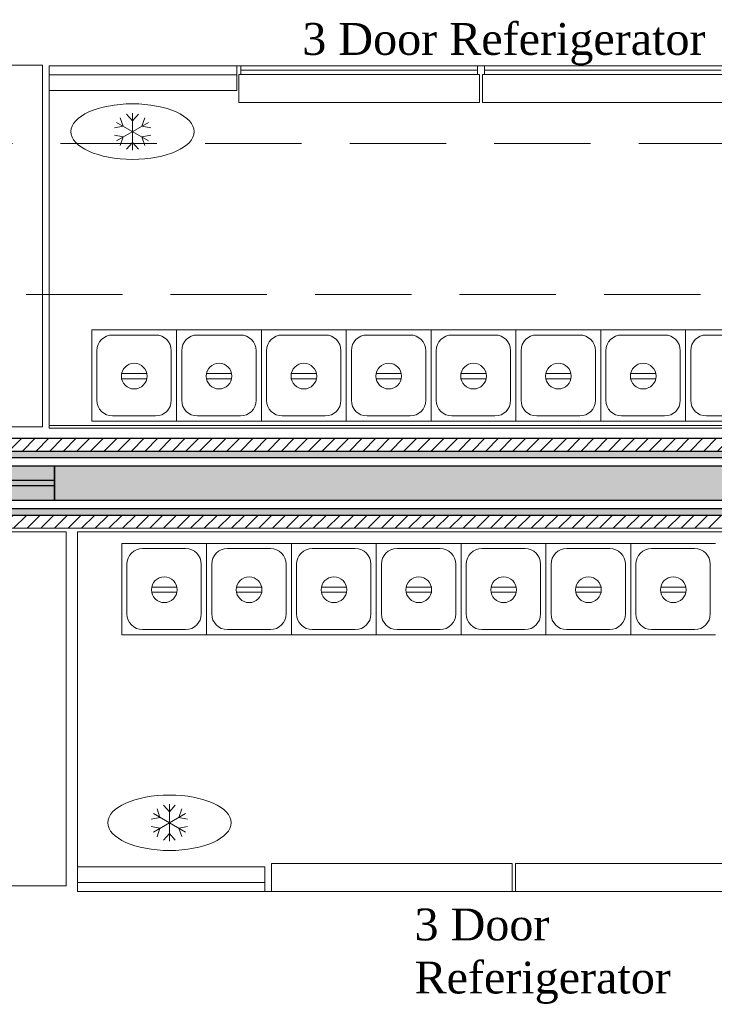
# Model space of a CAD drawing. Extents: x 3940905 to 4145695, y 925352 to 1109797.
# Tile 44 of 256: x 3951519 to 3952871, y 1095837 to 1097753. Entities that reach past the tile are written whole.
import ezdxf

# ---------------------------------------------------------------- set-up
doc = ezdxf.new("R2010")
doc.units = 0
doc.header["$LTSCALE"] = 750
doc.header["$MEASUREMENT"] = 0
doc.linetypes.add('DASHED', pattern=[0.75, 0.5, -0.25])
doc.linetypes.add('DASHED2', pattern=[0.375, 0.25, -0.125])
for name, color, linetype, lineweight in [('BEAM', 104, 'CONTINUOUS', 0), ('CIVIL WALLS', 7, 'CONTINUOUS', 30), ('CKD Equipments', 252, 'CONTINUOUS', 0)]:
    doc.layers.add(name, color=color, linetype=linetype, lineweight=lineweight)
for name, color, linetype in [('GLASS', 5, 'CONTINUOUS'), ('S-Hatch_8', 7, 'CONTINUOUS'), ('TEXT', 7, 'CONTINUOUS')]:
    doc.layers.add(name, color=color, linetype=linetype)
doc.styles.add('TXT1', font='times.ttf')

# ---------------------------------------------------------------- blocks, each defined once
blk = doc.blocks.new('GDXGDRG')
at = {"layer": 'BEAM', "linetype": 'DASHED2'}
for p, q in [((3974013.1, 1043633.5), (3965223.8, 1043631.4)), ((3974227, 1043339.9), (3965437.5, 1043337.8))]:
    blk.add_line(p, q, dxfattribs=at)

msp = doc.modelspace()

# ---------------------------------------------------------------- hatches: boundary and pattern name
at = {"layer": 'CIVIL WALLS', "true_color": 0x136734}
h = msp.add_hatch(dxfattribs=at)
h.set_pattern_fill('AR-CONC', color=116, scale=3)
h.set_pattern_definition([(50, (-29351.53, 53880.322), (21.51780548, -1.88256405), [2.25, -24.75]), (355, (-29351.53, 53880.322), (-4.16254001, 22.56576401), [1.8, -19.8]), (100.45144446, (-29349.737, 53880.165), (17.3552654, 20.68319973), [1.91220576, -21.03426336]), (46.1842, (-29351.53, 53886.322), (32.01723992, -4.96557842), [3.375, -37.125]), (96.6356355, (-29348.862, 53885.91), (28.03985837, 29.22355802), [2.86831026, -31.5514128]), (351.184164, (-29351.53, 53886.322), (28.03985835, 29.223558), [2.7, -29.70000003]), (21, (-29348.53, 53884.822), (17.90721156, -12.07856672), [2.25, -24.75]), (326, (-29348.53, 53884.822), (7.29945996, 21.75450135), [1.8, -19.8]), (71.45144474, (-29347.037, 53883.816), (25.2066713, 9.67593458), [1.9122057, -21.03426336]), (37.5, (-29351.53, 53880.322), (0.36479566, 9.986815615), [0, -19.56, 0, -20.1, 0, -19.875]), (7.5, (-29351.53, 53880.322), (7.892086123, 11.832351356), [0, -11.46, 0, -19.11, 0, -7.575]), (327.5, (-29358.22, 53880.322), (16.014673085, -0.676646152), [0, -7.5, 0, -23.4, 0, -31.05]), (317.5, (-29361.22, 53880.322), (17.49558508, 3.00314947), [0, -9.75, 0, -15.54, 0, -22.05])])
h.paths.add_polyline_path([(3951085.9, 1096913.4), (3953391.9, 1096913.6), (3953391.9, 1096788.6), (3951085.9, 1096788.4)])
h.paths.add_polyline_path([(3951085.9, 1096900.9), (3953391.9, 1096901.1), (3953391.9, 1096801.1), (3951085.9, 1096800.9)], flags=17)
at = {"layer": 'GLASS'}
h = msp.add_hatch(color=4, dxfattribs=at)
h.dxf.hatch_style = 1
h.paths.add_polyline_path([(3951586.9, 1096884.7), (3953391.9, 1096884.7), (3953391.9, 1096817.5), (3951586.9, 1096817.5)])
at = {"layer": 'S-Hatch_8'}
h = msp.add_hatch(dxfattribs=at)
h.set_pattern_fill('ANSI31', color=6, scale=150)
h.set_pattern_definition([(45, (-29351.53, 53880.322), (-13.25825215, 13.25825215), [])])
h.paths.add_polyline_path([(3951086, 1096938.6), (3953391.9, 1096938.6), (3953391.9, 1096763.6), (3951086, 1096763.6)])
h.paths.add_polyline_path([(3951086, 1096913.6), (3953391.9, 1096913.6), (3953391.9, 1096788.6), (3951086, 1096788.6)], flags=17)
at = {"layer": 'S-Hatch_8', "true_color": 0xffffff}
h = msp.add_hatch(color=7, dxfattribs=at)
h.dxf.hatch_style = 1
h.paths.add_polyline_path([(3951086, 1096884.7), (3951586.9, 1096884.7), (3951586.9, 1096817.5), (3951086, 1096817.5)])

# ---------------------------------------------------------------- linework, layer by layer
at = {"layer": 'CIVIL WALLS', "color": 6}
msp.add_lwpolyline([(3951086, 1096938.6), (3953391.9, 1096938.6), (3953391.9, 1096763.6), (3951085.9, 1096763.1)], close=True, dxfattribs=at)
at = {"layer": 'CIVIL WALLS', "color": 116, "true_color": 0x136734}
msp.add_lwpolyline([(3951086, 1096913.6), (3953391.9, 1096913.6), (3953391.9, 1096788.6), (3951086, 1096788.6)], close=True, dxfattribs=at)
at = {"layer": 'CIVIL WALLS'}
msp.add_lwpolyline([(3951086, 1096901.1), (3953391.9, 1096901.1), (3953391.9, 1096801.1), (3951086, 1096801.1)], close=True, dxfattribs=at)
at = {"layer": 'CKD Equipments', "linetype": 'DASHED', "ltscale": 25}
for p, q in [((3951098.6, 1097664.8), (3951564, 1097664.8)), ((3951564, 1097664.8), (3951564, 1096960.8)), ((3951949.9, 1097663.2), (3951949.9, 1097646.7)), ((3952410.4, 1097663.2), (3951949.9, 1097663.2)), ((3952410.4, 1097663.2), (3952410.4, 1097646.7)), ((3952424.1, 1097663.2), (3952424.1, 1097646.7)), ((3952884.6, 1097663.2), (3952424.1, 1097663.2)), ((3952414.4, 1097646.7), (3951945.8, 1097646.7)), ((3951945.8, 1097646.7), (3951945.8, 1097591.7)), ((3952410.4, 1097654.9), (3951949.9, 1097654.9)), ((3952414.4, 1097591.7), (3952414.4, 1097646.7)), ((3952888.7, 1097646.7), (3952420.1, 1097646.7)), ((3952420.1, 1097646.7), (3952420.1, 1097591.7)), ((3952884.6, 1097654.9), (3952424.1, 1097654.9)), ((3951945.8, 1097591.7), (3952414.4, 1097591.7)), ((3952420.1, 1097591.7), (3952888.7, 1097591.7)), ((3951564, 1096960.8), (3951098.6, 1096960.8)), ((3951610.1, 1096756.4), (3950730.7, 1096756.4)), ((3951610.1, 1096067.9), (3951610.1, 1096756.4)), ((3952009.2, 1096111.4), (3952477.8, 1096111.4)), ((3952009.2, 1096056.4), (3952009.2, 1096111.4)), ((3952477.8, 1096111.4), (3952477.8, 1096056.4)), ((3952484.3, 1096111.4), (3952952.9, 1096111.4)), ((3952484.3, 1096056.4), (3952484.3, 1096111.4)), ((3950730.7, 1096067.9), (3951610.1, 1096067.9)), ((3952477.8, 1096056.4), (3952009.2, 1096056.4)), ((3952952.9, 1096056.4), (3952484.3, 1096056.4))]:
    msp.add_line(p, q, dxfattribs=at)
at = {"layer": 'CKD Equipments'}
for p, q in [((3951576.9, 1096963.5), (3951576.9, 1097663.5)), ((3951576.9, 1097663.5), (3953376.9, 1097663.5)), ((3951659.5, 1096971.9), (3951659.5, 1097149.7)), ((3951659.5, 1097149.7), (3951824.6, 1097149.7)), ((3951659.5, 1096971.9), (3951659.5, 1097149.7)), ((3951659.5, 1097149.7), (3951659.5, 1096971.9)), ((3951824.6, 1096971.9), (3951824.6, 1097149.7)), ((3951824.6, 1097149.7), (3951989.7, 1097149.7)), ((3951824.6, 1096971.9), (3951824.6, 1097149.7)), ((3951824.6, 1097149.7), (3951824.6, 1096971.9)), ((3951989.7, 1096971.9), (3951989.7, 1097149.7)), ((3951989.7, 1097149.7), (3952154.8, 1097149.7)), ((3951989.7, 1096971.9), (3951989.7, 1097149.7)), ((3951989.7, 1097149.7), (3951989.7, 1096971.9)), ((3952154.8, 1096971.9), (3952154.8, 1097149.7)), ((3952154.8, 1097149.7), (3952319.9, 1097149.7)), ((3952154.8, 1096971.9), (3952154.8, 1097149.7)), ((3952154.8, 1097149.7), (3952154.8, 1096971.9)), ((3952319.9, 1096971.9), (3952319.9, 1097149.7)), ((3952319.9, 1097149.7), (3952485, 1097149.7)), ((3952319.9, 1096971.9), (3952319.9, 1097149.7)), ((3952319.9, 1097149.7), (3952319.9, 1096971.9)), ((3952485, 1096971.9), (3952485, 1097149.7)), ((3952485, 1097149.7), (3952650.1, 1097149.7)), ((3952485, 1096971.9), (3952485, 1097149.7)), ((3952485, 1097149.7), (3952485, 1096971.9)), ((3952650.1, 1096971.9), (3952650.1, 1097149.7)), ((3952650.1, 1097149.7), (3952650.1, 1096971.9)), ((3952650.1, 1096971.9), (3952650.1, 1097149.7)), ((3952650.1, 1097149.7), (3952815.2, 1097149.7)), ((3952650.1, 1096971.9), (3952650.1, 1097149.7)), ((3952650.1, 1097149.7), (3952650.1, 1096971.9)), ((3952815.2, 1096971.9), (3952815.2, 1097149.7)), ((3952815.2, 1097149.7), (3952980.3, 1097149.7)), ((3952815.2, 1096971.9), (3952815.2, 1097149.7)), ((3952815.2, 1097149.7), (3952815.2, 1096971.9)), ((3951700.1, 1097139.5), (3951783.9, 1097139.5)), ((3951865.2, 1097139.5), (3951949, 1097139.5)), ((3952030.3, 1097139.5), (3952114.1, 1097139.5)), ((3952195.4, 1097139.5), (3952279.2, 1097139.5)), ((3952360.5, 1097139.5), (3952444.3, 1097139.5)), ((3952525.6, 1097139.5), (3952609.4, 1097139.5)), ((3952690.7, 1097139.5), (3952774.5, 1097139.5)), ((3952855.8, 1097139.5), (3952939.6, 1097139.5)), ((3951669.6, 1097012.5), (3951669.6, 1097109)), ((3951814.4, 1097109), (3951814.4, 1097012.5)), ((3951834.7, 1097012.5), (3951834.7, 1097109)), ((3951979.5, 1097109), (3951979.5, 1097012.5)), ((3951999.8, 1097012.5), (3951999.8, 1097109)), ((3952144.6, 1097109), (3952144.6, 1097012.5)), ((3952164.9, 1097012.5), (3952164.9, 1097109)), ((3952309.7, 1097109), (3952309.7, 1097012.5)), ((3952330, 1097012.5), (3952330, 1097109)), ((3952474.8, 1097109), (3952474.8, 1097012.5)), ((3952495.1, 1097012.5), (3952495.1, 1097109)), ((3952639.9, 1097109), (3952639.9, 1097012.5)), ((3952660.2, 1097012.5), (3952660.2, 1097109)), ((3952805, 1097109), (3952805, 1097012.5)), ((3952825.3, 1097012.5), (3952825.3, 1097109)), ((3951766.8, 1097064.5), (3951717.8, 1097064.5)), ((3951717.8, 1097054.5), (3951766.8, 1097054.5)), ((3951931.9, 1097064.5), (3951882.9, 1097064.5)), ((3951882.9, 1097054.5), (3951931.9, 1097054.5)), ((3952097, 1097064.5), (3952048, 1097064.5)), ((3952048, 1097054.5), (3952097, 1097054.5)), ((3952262.1, 1097064.5), (3952213.1, 1097064.5)), ((3952213.1, 1097054.5), (3952262.1, 1097054.5)), ((3952427.2, 1097064.5), (3952378.2, 1097064.5)), ((3952378.2, 1097054.5), (3952427.2, 1097054.5)), ((3952592.3, 1097064.5), (3952543.3, 1097064.5)), ((3952543.3, 1097054.5), (3952592.3, 1097054.5)), ((3952757.4, 1097064.5), (3952708.4, 1097064.5)), ((3952708.4, 1097054.5), (3952757.4, 1097054.5)), ((3951824.6, 1096971.9), (3951659.5, 1096971.9)), ((3951783.9, 1096982), (3951700.1, 1096982)), ((3951989.7, 1096971.9), (3951824.6, 1096971.9)), ((3951949, 1096982), (3951865.2, 1096982)), ((3952154.8, 1096971.9), (3951989.7, 1096971.9)), ((3952114.1, 1096982), (3952030.3, 1096982)), ((3952319.9, 1096971.9), (3952154.8, 1096971.9)), ((3952279.2, 1096982), (3952195.4, 1096982)), ((3952485, 1096971.9), (3952319.9, 1096971.9)), ((3952444.3, 1096982), (3952360.5, 1096982)), ((3952650.1, 1096971.9), (3952485, 1096971.9)), ((3952609.4, 1096982), (3952525.6, 1096982)), ((3952815.2, 1096971.9), (3952650.1, 1096971.9)), ((3952774.5, 1096982), (3952690.7, 1096982)), ((3952980.3, 1096971.9), (3952815.2, 1096971.9)), ((3952939.6, 1096982), (3952855.8, 1096982)), ((3953376.9, 1096963.5), (3951576.9, 1096963.5)), ((3951576.9, 1096963.5), (3951576.9, 1096958.3)), ((3951631.9, 1096056.4), (3951631.9, 1096756.4)), ((3951631.9, 1096756.4), (3953431.9, 1096756.4)), ((3951717.9, 1096556.2), (3951717.9, 1096734)), ((3951717.9, 1096734), (3951883, 1096734)), ((3951717.9, 1096556.2), (3951717.9, 1096734)), ((3951717.9, 1096734), (3951717.9, 1096556.2)), ((3951758.5, 1096723.8), (3951842.3, 1096723.8)), ((3951883, 1096556.2), (3951883, 1096734)), ((3951883, 1096734), (3952048.1, 1096734)), ((3951883, 1096556.2), (3951883, 1096734)), ((3951883, 1096734), (3951883, 1096556.2)), ((3951923.6, 1096723.8), (3952007.4, 1096723.8)), ((3952048.1, 1096556.2), (3952048.1, 1096734)), ((3952048.1, 1096734), (3952213.2, 1096734)), ((3952048.1, 1096556.2), (3952048.1, 1096734)), ((3952048.1, 1096734), (3952048.1, 1096556.2)), ((3952088.7, 1096723.8), (3952172.5, 1096723.8)), ((3952213.2, 1096556.2), (3952213.2, 1096734)), ((3952213.2, 1096734), (3952378.3, 1096734)), ((3952213.2, 1096556.2), (3952213.2, 1096734)), ((3952213.2, 1096734), (3952213.2, 1096556.2)), ((3952253.8, 1096723.8), (3952337.6, 1096723.8)), ((3952378.3, 1096556.2), (3952378.3, 1096734)), ((3952378.3, 1096734), (3952543.4, 1096734)), ((3952378.3, 1096556.2), (3952378.3, 1096734)), ((3952378.3, 1096734), (3952378.3, 1096556.2)), ((3952418.9, 1096723.8), (3952502.7, 1096723.8)), ((3952543.4, 1096556.2), (3952543.4, 1096734)), ((3952543.4, 1096734), (3952708.5, 1096734)), ((3952543.4, 1096556.2), (3952543.4, 1096734)), ((3952543.4, 1096734), (3952543.4, 1096556.2)), ((3952584, 1096723.8), (3952667.8, 1096723.8)), ((3952708.5, 1096556.2), (3952708.5, 1096734)), ((3952708.5, 1096734), (3952708.5, 1096556.2)), ((3952708.5, 1096556.2), (3952708.5, 1096734)), ((3952708.5, 1096734), (3952873.6, 1096734)), ((3952708.5, 1096556.2), (3952708.5, 1096734)), ((3952708.5, 1096734), (3952708.5, 1096556.2)), ((3952749.1, 1096723.8), (3952832.9, 1096723.8)), ((3951728, 1096596.8), (3951728, 1096693.3)), ((3951872.8, 1096693.3), (3951872.8, 1096596.8)), ((3951893.1, 1096596.8), (3951893.1, 1096693.3)), ((3952037.9, 1096693.3), (3952037.9, 1096596.8)), ((3952058.2, 1096596.8), (3952058.2, 1096693.3)), ((3952203, 1096693.3), (3952203, 1096596.8)), ((3952223.3, 1096596.8), (3952223.3, 1096693.3)), ((3952368.1, 1096693.3), (3952368.1, 1096596.8)), ((3952388.4, 1096596.8), (3952388.4, 1096693.3)), ((3952533.2, 1096693.3), (3952533.2, 1096596.8)), ((3952553.5, 1096596.8), (3952553.5, 1096693.3)), ((3952698.3, 1096693.3), (3952698.3, 1096596.8)), ((3952718.6, 1096596.8), (3952718.6, 1096693.3)), ((3952863.4, 1096693.3), (3952863.4, 1096596.8)), ((3951825.3, 1096648.8), (3951776.3, 1096648.8)), ((3951990.4, 1096648.8), (3951941.4, 1096648.8)), ((3952155.5, 1096648.8), (3952106.5, 1096648.8)), ((3952320.6, 1096648.8), (3952271.6, 1096648.8)), ((3952485.7, 1096648.8), (3952436.7, 1096648.8)), ((3952650.8, 1096648.8), (3952601.8, 1096648.8)), ((3952815.9, 1096648.8), (3952766.9, 1096648.8)), ((3951776.3, 1096638.8), (3951825.3, 1096638.8)), ((3951941.4, 1096638.8), (3951990.4, 1096638.8)), ((3952106.5, 1096638.8), (3952155.5, 1096638.8)), ((3952271.6, 1096638.8), (3952320.6, 1096638.8)), ((3952436.7, 1096638.8), (3952485.7, 1096638.8)), ((3952601.8, 1096638.8), (3952650.8, 1096638.8)), ((3952766.9, 1096638.8), (3952815.9, 1096638.8)), ((3951883, 1096556.2), (3951717.9, 1096556.2)), ((3951842.3, 1096566.3), (3951758.5, 1096566.3)), ((3952048.1, 1096556.2), (3951883, 1096556.2)), ((3952007.4, 1096566.3), (3951923.6, 1096566.3)), ((3952213.2, 1096556.2), (3952048.1, 1096556.2)), ((3952172.5, 1096566.3), (3952088.7, 1096566.3)), ((3952378.3, 1096556.2), (3952213.2, 1096556.2)), ((3952337.6, 1096566.3), (3952253.8, 1096566.3)), ((3952543.4, 1096556.2), (3952378.3, 1096556.2)), ((3952502.7, 1096566.3), (3952418.9, 1096566.3)), ((3952708.5, 1096556.2), (3952543.4, 1096556.2)), ((3952667.8, 1096566.3), (3952584, 1096566.3)), ((3952873.6, 1096556.2), (3952708.5, 1096556.2)), ((3952832.9, 1096566.3), (3952749.1, 1096566.3)), ((3953431.9, 1096056.4), (3951631.9, 1096056.4))]:
    msp.add_line(p, q, dxfattribs=at)
at = {"layer": 'CKD Equipments', "color": 1, "ltscale": 700}
for p, q in [((3951739, 1097556.3, 9439.3), (3951727.5, 1097569.4, 9439.3)), ((3951739, 1097571.3, 9439.3), (3951739, 1097499.3, 9439.3)), ((3951739, 1097556.3, 9439.3), (3951750.4, 1097569.4, 9439.3)), ((3951720.8, 1097545.8, 9439.3), (3951703.7, 1097542.4, 9439.3)), ((3951707.8, 1097553.3, 9439.3), (3951770.1, 1097517.3, 9439.3)), ((3951707.8, 1097517.3, 9439.3), (3951770.1, 1097553.3, 9439.3)), ((3951720.8, 1097545.8, 9439.3), (3951715.2, 1097562.3, 9439.3)), ((3951757.2, 1097545.8, 9439.3), (3951762.8, 1097562.3, 9439.3)), ((3951757.2, 1097545.8, 9439.3), (3951774.3, 1097542.4, 9439.3)), ((3951720.8, 1097524.8, 9439.3), (3951703.7, 1097528.2, 9439.3)), ((3951757.2, 1097524.8, 9439.3), (3951774.3, 1097528.2, 9439.3)), ((3951720.8, 1097524.8, 9439.3), (3951715.2, 1097508.3, 9439.3)), ((3951739, 1097514.3, 9439.3), (3951727.5, 1097501.2, 9439.3)), ((3951739, 1097514.3, 9439.3), (3951750.4, 1097501.2, 9439.3)), ((3951757.2, 1097524.8, 9439.3), (3951762.8, 1097508.3, 9439.3)), ((3951810.9, 1096211.4, 9439.3), (3951799.4, 1096224.6, 9439.3)), ((3951810.9, 1096226.4, 9439.3), (3951810.9, 1096154.4, 9439.3)), ((3951810.9, 1096211.4, 9439.3), (3951822.3, 1096224.6, 9439.3)), ((3951779.7, 1096208.4, 9439.3), (3951842, 1096172.4, 9439.3)), ((3951779.7, 1096172.4, 9439.3), (3951842, 1096208.4, 9439.3)), ((3951792.4, 1096200.8, 9439.3), (3951786.8, 1096217.3, 9439.3)), ((3951829, 1096200.9, 9439.3), (3951834.7, 1096217.4, 9439.3)), ((3951792.4, 1096200.8, 9439.3), (3951775.3, 1096197.4, 9439.3)), ((3951829, 1096200.9, 9439.3), (3951846.1, 1096197.6, 9439.3)), ((3951792.4, 1096179.8, 9439.3), (3951775.3, 1096183.1, 9439.3)), ((3951792.4, 1096179.8, 9439.3), (3951786.8, 1096163.3, 9439.3)), ((3951810.9, 1096169.4, 9439.3), (3951799.4, 1096156.3, 9439.3)), ((3951810.9, 1096169.4, 9439.3), (3951822.3, 1096156.3, 9439.3)), ((3951829, 1096179.9, 9439.3), (3951846.1, 1096183.3, 9439.3)), ((3951829, 1096179.9, 9439.3), (3951834.7, 1096163.5, 9439.3))]:
    msp.add_line(p, q, dxfattribs=at)
at = {"layer": 'CKD Equipments', "lineweight": 5}
msp.add_line((3953376.9, 1096958.3, -141), (3951576.9, 1096958.3, -141), dxfattribs=at)
at = {"layer": 'CKD Equipments'}
for centre in [(3951742.3, 1097059.5), (3951907.4, 1097059.5), (3952072.5, 1097059.5), (3952237.6, 1097059.5), (3952402.7, 1097059.5), (3952567.8, 1097059.5), (3952732.9, 1097059.5), (3951800.8, 1096643.8), (3951965.9, 1096643.8), (3952131, 1096643.8), (3952296.1, 1096643.8), (3952461.2, 1096643.8), (3952626.3, 1096643.8), (3952791.4, 1096643.8)]:
    msp.add_circle(centre, 25, dxfattribs=at)
for centre, start, end in [((3951700.1, 1097109), 90, 180), ((3951783.9, 1097109), 0, 90), ((3951865.2, 1097109), 90, 180), ((3951949, 1097109), 0, 90), ((3952030.3, 1097109), 90, 180), ((3952114.1, 1097109), 0, 90), ((3952195.4, 1097109), 90, 180), ((3952279.2, 1097109), 0, 90), ((3952360.5, 1097109), 90, 180), ((3952444.3, 1097109), 0, 90), ((3952525.6, 1097109), 90, 180), ((3952609.4, 1097109), 0, 90), ((3952690.7, 1097109), 90, 180), ((3952774.5, 1097109), 0, 90), ((3952855.8, 1097109), 90, 180), ((3951700.1, 1097012.5), 180, 270), ((3951783.9, 1097012.5), 270, 0), ((3951865.2, 1097012.5), 180, 270), ((3951949, 1097012.5), 270, 0), ((3952030.3, 1097012.5), 180, 270), ((3952114.1, 1097012.5), 270, 0), ((3952195.4, 1097012.5), 180, 270), ((3952279.2, 1097012.5), 270, 0), ((3952360.5, 1097012.5), 180, 270), ((3952444.3, 1097012.5), 270, 0), ((3952525.6, 1097012.5), 180, 270), ((3952609.4, 1097012.5), 270, 0), ((3952690.7, 1097012.5), 180, 270), ((3952774.5, 1097012.5), 270, 0), ((3952855.8, 1097012.5), 180, 270), ((3951758.5, 1096693.3), 90, 180), ((3951842.3, 1096693.3), 0, 90), ((3951923.6, 1096693.3), 90, 180), ((3952007.4, 1096693.3), 0, 90), ((3952088.7, 1096693.3), 90, 180), ((3952172.5, 1096693.3), 0, 90), ((3952253.8, 1096693.3), 90, 180), ((3952337.6, 1096693.3), 0, 90), ((3952418.9, 1096693.3), 90, 180), ((3952502.7, 1096693.3), 0, 90), ((3952584, 1096693.3), 90, 180), ((3952667.8, 1096693.3), 0, 90), ((3952749.1, 1096693.3), 90, 180), ((3952832.9, 1096693.3), 0, 90), ((3951758.5, 1096596.8), 180, 270), ((3951842.3, 1096596.8), 270, 0), ((3951923.6, 1096596.8), 180, 270), ((3952007.4, 1096596.8), 270, 0), ((3952088.7, 1096596.8), 180, 270), ((3952172.5, 1096596.8), 270, 0), ((3952253.8, 1096596.8), 180, 270), ((3952337.6, 1096596.8), 270, 0), ((3952418.9, 1096596.8), 180, 270), ((3952502.7, 1096596.8), 270, 0), ((3952584, 1096596.8), 180, 270), ((3952667.8, 1096596.8), 270, 0), ((3952749.1, 1096596.8), 180, 270), ((3952832.9, 1096596.8), 270, 0)]:
    msp.add_arc(centre, 30.5, start, end, dxfattribs=at)
at = {"layer": 'CKD Equipments', "color": 1, "ltscale": 700, "extrusion": (0, 0, -1)}
for centre in [(3951739, 1097535.3, 9439.3), (3951810.9, 1096190.4, 9439.3)]:
    msp.add_ellipse(centre, major_axis=(-120, 0), ratio=0.45, dxfattribs=at)
at = {"layer": 'CKD Equipments'}
for points in [[(3951941.7, 1097615.5), (3951941.7, 1097663.5), (3951576.9, 1097663.5), (3951576.9, 1097615.5)], [(3951941.7, 1097663.5, -120), (3951941.7, 1097663.5, -534), (3951576.9, 1097663.5, -534), (3951576.9, 1097663.5, -120)], [(3951941.7, 1097663.5, -534), (3951941.7, 1097615.5, -534), (3951576.9, 1097615.5, -534), (3951576.9, 1097663.5, -534)], [(3951941.7, 1097645.5, -120), (3951576.9, 1097645.5, -120), (3951576.9, 1097663.5, -120), (3951941.7, 1097663.5, -120)], [(3951941.7, 1097663.5, -18), (3951576.9, 1097663.5, -18), (3951576.9, 1097663.5), (3951941.7, 1097663.5)], [(3951941.7, 1097663.5, -18), (3951941.7, 1097645.5, -18), (3951576.9, 1097645.5, -18), (3951576.9, 1097663.5, -18)], [(3951941.7, 1097645.5, -120), (3951941.7, 1097645.5, -18), (3951576.9, 1097645.5, -18), (3951576.9, 1097645.5, -120)], [(3951941.7, 1097615.5, -534), (3951941.7, 1097615.5), (3951576.9, 1097615.5), (3951576.9, 1097615.5, -534)], [(3951996.7, 1096104.4, -10633.3), (3951996.7, 1096104.4, -10099.3), (3951631.9, 1096104.4, -10099.3), (3951631.9, 1096104.4, -10633.3)], [(3951996.7, 1096104.4, -10099.3), (3951996.7, 1096056.4, -10099.3), (3951631.9, 1096056.4, -10099.3), (3951631.9, 1096104.4, -10099.3)], [(3951996.7, 1096056.4, -10633.3), (3951996.7, 1096104.4, -10633.3), (3951631.9, 1096104.4, -10633.3), (3951631.9, 1096056.4, -10633.3)], [(3951631.9, 1096056.4, -10219.3), (3951996.7, 1096056.4, -10219.3), (3951996.7, 1096074.4, -10219.3), (3951631.9, 1096074.4, -10219.3)], [(3951996.7, 1096074.4, -10219.3), (3951996.7, 1096074.4, -10117.3), (3951631.9, 1096074.4, -10117.3), (3951631.9, 1096074.4, -10219.3)], [(3951996.7, 1096056.4, -10117.3), (3951996.7, 1096074.4, -10117.3), (3951631.9, 1096074.4, -10117.3), (3951631.9, 1096056.4, -10117.3)], [(3951996.7, 1096056.4, -10219.3), (3951996.7, 1096056.4, -10633.3), (3951631.9, 1096056.4, -10633.3), (3951631.9, 1096056.4, -10219.3)], [(3951631.9, 1096056.4, -10099.3), (3951996.7, 1096056.4, -10099.3), (3951996.7, 1096056.4, -10117.3), (3951631.9, 1096056.4, -10117.3)]]:
    msp.add_3dface(points, dxfattribs=at)
for points, invisible_edges in [([(3951576.9, 1097615.5, -534), (3951576.9, 1097663.5, -534), (3951576.9, 1097663.5, -120), (3951576.9, 1097645.5, -120)], 8), ([(3951576.9, 1097663.5), (3951576.9, 1097663.5, -18), (3951576.9, 1097645.5, -18), (3951576.9, 1097615.5)], 4), ([(3951941.7, 1097615.5, -534), (3951941.7, 1097663.5, -534), (3951941.7, 1097663.5, -120), (3951941.7, 1097645.5, -120)], 8), ([(3951941.7, 1097663.5), (3951941.7, 1097663.5, -18), (3951941.7, 1097645.5, -18), (3951941.7, 1097615.5)], 4), ([(3951576.9, 1097645.5, -120), (3951576.9, 1097615.5, -534), (3951576.9, 1097615.5), (3951576.9, 1097645.5, -18)], 5), ([(3951941.7, 1097645.5, -120), (3951941.7, 1097615.5, -534), (3951941.7, 1097615.5), (3951941.7, 1097645.5, -18)], 5), ([(3951631.9, 1096074.4, -10117.3), (3951631.9, 1096104.4, -10099.3), (3951631.9, 1096104.4, -10633.3), (3951631.9, 1096074.4, -10219.3)], 5), ([(3951631.9, 1096074.4, -10219.3), (3951631.9, 1096056.4, -10219.3), (3951631.9, 1096056.4, -10633.3), (3951631.9, 1096104.4, -10633.3)], 8), ([(3951631.9, 1096104.4, -10099.3), (3951631.9, 1096074.4, -10117.3), (3951631.9, 1096056.4, -10117.3), (3951631.9, 1096056.4, -10099.3)], 1), ([(3951996.7, 1096074.4, -10117.3), (3951996.7, 1096104.4, -10099.3), (3951996.7, 1096104.4, -10633.3), (3951996.7, 1096074.4, -10219.3)], 5), ([(3951996.7, 1096074.4, -10219.3), (3951996.7, 1096056.4, -10219.3), (3951996.7, 1096056.4, -10633.3), (3951996.7, 1096104.4, -10633.3)], 8), ([(3951996.7, 1096104.4, -10099.3), (3951996.7, 1096074.4, -10117.3), (3951996.7, 1096056.4, -10117.3), (3951996.7, 1096056.4, -10099.3)], 1)]:
    msp.add_3dface(points, dxfattribs=dict(at, invisible_edges=invisible_edges))
at = {"layer": 'GLASS', "lineweight": 30}
for p, q in [((3951586.9, 1096856.1), (3951086, 1096856.1)), ((3951586.9, 1096846.1), (3951086, 1096846.1))]:
    msp.add_line(p, q, dxfattribs=at)
for points in [[(3951086, 1096884.7), (3951586.9, 1096884.7), (3951586.9, 1096817.5), (3951086, 1096817.5)], [(3951586.9, 1096884.7), (3953391.9, 1096884.7), (3953391.9, 1096817.5), (3951586.9, 1096817.5)]]:
    msp.add_lwpolyline(points, close=True, dxfattribs=at)

# ---------------------------------------------------------------- block references
at = {"layer": 'BEAM'}
msp.add_blockref('GDXGDRG', (-14351.5, 53880.3), dxfattribs=at)

# ---------------------------------------------------------------- texts
at = {"layer": 'TEXT', "char_height": 61.963, "attachment_point": 1, "style": 'TXT1'}
for insert, width in [((3952069.4, 1097746.6), 1204.096), ((3952287.8, 1096023.5), 292.206)]:
    msp.add_mtext('3 Door Referigerator ', dxfattribs=dict(at, insert=insert, width=width))

doc.saveas('drawing.dxf')
